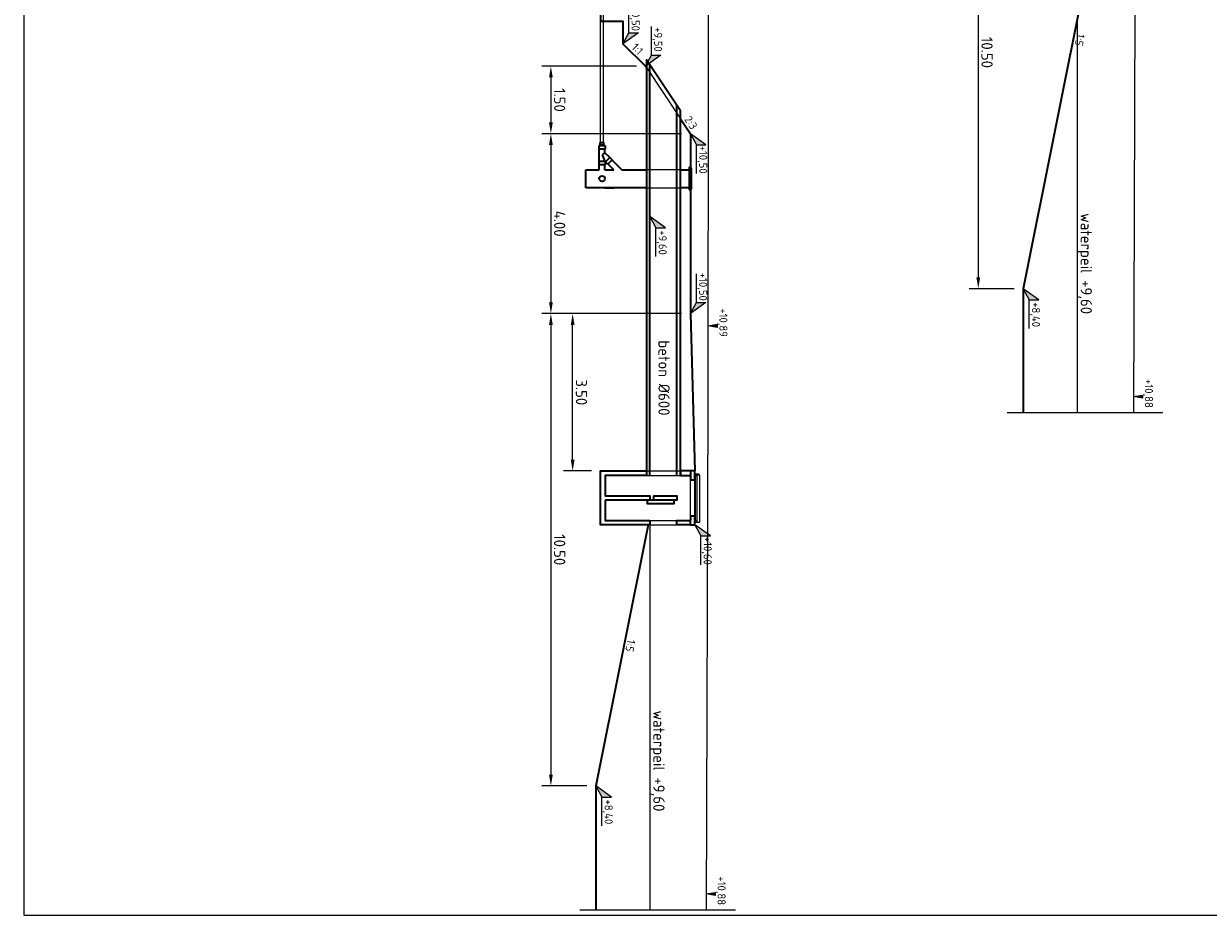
# Model space of a CAD drawing. Header units: metres. Extents: x 232680 to 233262, y 554200 to 554550.
# Tile 91 of 254: x 232711 to 232738, y 554442 to 554462. Entities that reach past the tile are written whole.
import ezdxf
from ezdxf.enums import TextEntityAlignment as Align

# ---------------------------------------------------------------- set-up
doc = ezdxf.new("R2010")
doc.units = ezdxf.units.M
doc.linetypes.add('NLCS-HIDDEN', pattern=[4, 2, -2])
doc.linetypes.add('XX-AFBREEK', pattern=[7, 4, -1, 1, -1])
doc.layers.get('Defpoints').update_dxf_attribs({"color": 241})
for name, color, linetype, lineweight in [('B-WE-GW-MAAIVELD-G', 252, 'GW-MAAIVELD', 18), ('B-WE-GW-MAAIVELD-GD', 252, 'Continuous', 18), ('N-WE-GW-MAAIVELD-035-GD', 7, 'Continuous', 35), ('N-WE-GW-MAAIVELD-GH', 7, 'NLCS-HIDDEN', 13), ('N-WE-GW-WATERGANG_WATERLIJN-GD', 150, 'AL-WATERLIJN', 18), ('N-WE-RI-DRAINAGE_DRAIN_PP_65-GD', 74, 'Continuous', 25), ('N-WE-RI-PUT_018-GH', 7, 'NLCS-HIDDEN', 18), ('N-WE-RI-PUT_025-GD', 7, 'Continuous', 25), ('N-WE-RI-PUT_035-GD', 7, 'Continuous', 35), ('N-WE-RI-PUT_PUTAFDEKKING-013-G', 251, 'Continuous', 13), ('N-WE-RI-PUT_PUTAFDEKKING-018-G', 7, 'Continuous', 18), ('N-WE-WH-DUIKER_BETON-GD', 150, 'Continuous', 35), ('X-XX-AL-AFBREEKLIJN-G', 7, 'XX-AFBREEK', 13), ('X-XX-AL-HOOGTELABEL-S', 7, 'Continuous', 25), ('X-XX-AL-NAP-M', 7, 'Continuous', 18), ('X-XX-AL-NAP-T18', 7, 'Continuous', 18), ('X-XX-AL-T18-z', 7, 'Continuous', 18)]:
    doc.layers.add(name, color=color, linetype=linetype, lineweight=lineweight)
doc.styles.add('NLCS-ISO', font='NLCS-ISO.ttf')
doc.styles.add('NLCS-ISO-ANNOTATIEF-T18', font='NLCS-ISO.ttf', dxfattribs={"height": 1.8})
doc.styles.add('NLCS-ISO-ANNOTATIEF-T25', font='NLCS-ISO.ttf', dxfattribs={"height": 2.5})
doc.linetypes.add('AL-WATERLIJN', pattern='A,20,[32,NLCS.shx,S=1.5,R=0,X=0,Y=0],20', length=40)
doc.linetypes.add('GW-MAAIVELD', pattern='A,12,[40,NLCS.SHX,S=1,R=0,X=0,Y=-0.5],12', length=24)
doc.dimstyles.new('NLCS-ANNOTATIEF-T25-PIJL', dxfattribs={"dimtxt": 2.5, "dimasz": 2.5, "dimexe": 2, "dimexo": 2, "dimgap": 0.7, "dimtad": 1, "dimzin": 0, "dimdsep": 46, "dimtxsty": 'NLCS-ISO-ANNOTATIEF-T25', "dimcen": 0, "dimdle": 2, "dimclrd": 256, "dimclre": 256, "dimclrt": 256, "dimazin": 0, "dimtfac": 1, "dimtofl": 0, "dimtmove": 1, "dimatfit": 0, "dimfxl": 2, "dimtfillclr": 254, "dimtolj": 1, "dimtzin": 0, "dimlwd": 13, "dimlwe": 9, "dimarcsym": 0})

# ---------------------------------------------------------------- blocks, each defined once
blk = doc.blocks.new('SAL-HOOGTELABEL_02-SO')
for p, q in [((2.46, 3.44), (0, 0)), ((2.46, 1.31), (2.46, 3.44)), ((0, 0), (2.46, 1.31)), ((8.84, 1.31), (2.46, 1.31))]:
    blk.add_line(p, q)
blk.add_solid([(2.46, 3.44), (0, 0), (2.46, 1.31)])
at = {"style": 'NLCS-ISO'}
blk.add_attdef('...', text='', height=1.8, dxfattribs=at).set_placement((5.77, 2.62), align=Align.MIDDLE)
blk = doc.blocks.new('Blok - Peilmaat randverharding')
at = {"color": 0}
for p, q in [((-0.6, 3.5), (0.6, 3.5)), ((0, 0), (-0.6, 3.5)), ((-0.4, 3.5), (0.4, 3.5)), ((0, 0.7), (-0.4, 3.5)), ((-0.2, 3.5), (0.2, 3.5)), ((0, 1.75), (-0.2, 3.5)), ((0.6, 3.5), (0, 0)), ((0.4, 3.5), (0, 0.7)), ((0.2, 3.5), (0, 1.75))]:
    blk.add_line(p, q, dxfattribs=at)
blk = doc.blocks.new('*D122')
at = {"layer": 'Defpoints', "color": 0, "transparency": 16777216}
for p in [(232735.734, 554466.901), (232732.631, 554456.397), (232733.633, 554456.397)]:
    blk.add_point(p, dxfattribs=at)
at = {"layer": 'X-XX-AL-NAP-M', "linetype": 'Continuous', "lineweight": 9, "transparency": 16777216}
for p, q in [((232735.534, 554466.901), (232732.431, 554466.901)), ((232733.433, 554456.397), (232732.431, 554456.397))]:
    blk.add_line(p, q, dxfattribs=at)
at = {"layer": 'X-XX-AL-NAP-M', "linetype": 'Continuous', "lineweight": 13, "transparency": 16777216}
blk.add_line((232732.631, 554466.651), (232732.631, 554456.647), dxfattribs=at)
at = {"layer": 'X-XX-AL-NAP-M', "transparency": 16777216}
for points in [[(232732.59, 554466.651), (232732.673, 554466.651), (232732.631, 554466.901)], [(232732.59, 554456.647), (232732.673, 554456.647), (232732.631, 554456.397)]]:
    blk.add_solid(points, dxfattribs=at)
at = {"layer": 'X-XX-AL-NAP-M', "transparency": 16777216, "insert": (232732.826, 554461.649), "char_height": 0.25, "attachment_point": 5, "rotation": 270, "style": 'NLCS-ISO-ANNOTATIEF-T25'}
blk.add_mtext('\\A1;10.50', dxfattribs=at)
blk = doc.blocks.new('SAL-HOOGTELABEL_01-SO')
for p, q in [((-2.46, 1.31), (-2.46, 3.44)), ((-2.46, 3.44), (0, 0)), ((-2.46, 1.31), (-8.84, 1.31)), ((0, 0), (-2.46, 1.31))]:
    blk.add_line(p, q)
blk.add_solid([(-2.46, 3.44), (-2.46, 1.31), (0, 0)])
at = {"style": 'NLCS-ISO'}
blk.add_attdef('...', text='', height=1.8, dxfattribs=at).set_placement((-5.96, 2.61), align=Align.MIDDLE)
blk = doc.blocks.new('*D123')
at = {"layer": 'Defpoints', "color": 0, "transparency": 16777216}
for p in [(232725.234, 554461.343), (232723.131, 554459.843), (232726.234, 554459.843)]:
    blk.add_point(p, dxfattribs=at)
at = {"layer": 'X-XX-AL-NAP-M', "linetype": 'Continuous', "lineweight": 9, "transparency": 16777216}
for p, q in [((232725.034, 554461.343), (232722.931, 554461.343)), ((232726.034, 554459.843), (232722.931, 554459.843))]:
    blk.add_line(p, q, dxfattribs=at)
at = {"layer": 'X-XX-AL-NAP-M', "linetype": 'Continuous', "lineweight": 13, "transparency": 16777216}
blk.add_line((232723.131, 554461.093), (232723.131, 554460.093), dxfattribs=at)
at = {"layer": 'X-XX-AL-NAP-M', "transparency": 16777216}
for points in [[(232723.09, 554461.093), (232723.173, 554461.093), (232723.131, 554461.343)], [(232723.09, 554460.093), (232723.173, 554460.093), (232723.131, 554459.843)]]:
    blk.add_solid(points, dxfattribs=at)
at = {"layer": 'X-XX-AL-NAP-M', "transparency": 16777216, "insert": (232723.326, 554460.593), "char_height": 0.25, "attachment_point": 5, "rotation": 270, "style": 'NLCS-ISO-ANNOTATIEF-T25'}
blk.add_mtext('\\A1;1.50', dxfattribs=at)
blk = doc.blocks.new('*D124')
at = {"layer": 'Defpoints', "color": 0, "transparency": 16777216}
for p in [(232726.234, 554459.843), (232723.131, 554455.843), (232726.234, 554455.843)]:
    blk.add_point(p, dxfattribs=at)
at = {"layer": 'X-XX-AL-NAP-M', "linetype": 'Continuous', "lineweight": 9, "transparency": 16777216}
for p, q in [((232726.034, 554459.843), (232722.931, 554459.843)), ((232726.034, 554455.843), (232722.931, 554455.843))]:
    blk.add_line(p, q, dxfattribs=at)
at = {"layer": 'X-XX-AL-NAP-M', "linetype": 'Continuous', "lineweight": 13, "transparency": 16777216}
blk.add_line((232723.131, 554459.593), (232723.131, 554456.093), dxfattribs=at)
at = {"layer": 'X-XX-AL-NAP-M', "transparency": 16777216}
for points in [[(232723.09, 554459.593), (232723.173, 554459.593), (232723.131, 554459.843)], [(232723.09, 554456.093), (232723.173, 554456.093), (232723.131, 554455.843)]]:
    blk.add_solid(points, dxfattribs=at)
at = {"layer": 'X-XX-AL-NAP-M', "transparency": 16777216, "insert": (232723.326, 554457.843), "char_height": 0.25, "attachment_point": 5, "rotation": 270, "style": 'NLCS-ISO-ANNOTATIEF-T25'}
blk.add_mtext('\\A1;4.00', dxfattribs=at)
blk = doc.blocks.new('*D125')
at = {"layer": 'Defpoints', "color": 0, "transparency": 16777216}
for p in [(232726.234, 554455.843), (232723.131, 554445.339), (232724.133, 554445.339)]:
    blk.add_point(p, dxfattribs=at)
at = {"layer": 'X-XX-AL-NAP-M', "linetype": 'Continuous', "lineweight": 9, "transparency": 16777216}
for p, q in [((232726.034, 554455.843), (232722.931, 554455.843)), ((232723.933, 554445.339), (232722.931, 554445.339))]:
    blk.add_line(p, q, dxfattribs=at)
at = {"layer": 'X-XX-AL-NAP-M', "linetype": 'Continuous', "lineweight": 13, "transparency": 16777216}
blk.add_line((232723.131, 554455.593), (232723.131, 554445.589), dxfattribs=at)
at = {"layer": 'X-XX-AL-NAP-M', "transparency": 16777216}
for points in [[(232723.09, 554455.593), (232723.173, 554455.593), (232723.131, 554455.843)], [(232723.09, 554445.589), (232723.173, 554445.589), (232723.131, 554445.339)]]:
    blk.add_solid(points, dxfattribs=at)
at = {"layer": 'X-XX-AL-NAP-M', "transparency": 16777216, "insert": (232723.326, 554450.591), "char_height": 0.25, "attachment_point": 5, "rotation": 270, "style": 'NLCS-ISO-ANNOTATIEF-T25'}
blk.add_mtext('\\A1;10.50', dxfattribs=at)
blk = doc.blocks.new('*D126')
at = {"layer": 'Defpoints', "color": 0, "transparency": 16777216}
for p in [(232723.615, 554455.843), (232726.234, 554455.843), (232724.234, 554452.343)]:
    blk.add_point(p, dxfattribs=at)
at = {"layer": 'X-XX-AL-NAP-M', "linetype": 'Continuous', "lineweight": 9, "transparency": 16777216}
for p, q in [((232726.034, 554455.843), (232723.415, 554455.843)), ((232724.034, 554452.343), (232723.415, 554452.343))]:
    blk.add_line(p, q, dxfattribs=at)
at = {"layer": 'X-XX-AL-NAP-M', "linetype": 'Continuous', "lineweight": 13, "transparency": 16777216}
blk.add_line((232723.615, 554452.593), (232723.615, 554455.593), dxfattribs=at)
at = {"layer": 'X-XX-AL-NAP-M', "transparency": 16777216}
for points in [[(232723.574, 554455.593), (232723.657, 554455.593), (232723.615, 554455.843)], [(232723.574, 554452.593), (232723.657, 554452.593), (232723.615, 554452.343)]]:
    blk.add_solid(points, dxfattribs=at)
at = {"layer": 'X-XX-AL-NAP-M', "transparency": 16777216, "insert": (232723.81, 554454.093), "char_height": 0.25, "attachment_point": 5, "rotation": 270, "style": 'NLCS-ISO-ANNOTATIEF-T25'}
blk.add_mtext('\\A1;3.50', dxfattribs=at)
blk = doc.blocks.new('SRI-PUT_PUTAFDEKKING-ZAZ-LANGS')
at = {"layer": 'N-WE-RI-PUT_PUTAFDEKKING-013-G', "flags": 128}
blk.add_lwpolyline([(0.627, 0.002), (-0.627, 0.002), (-0.627, 0), (0.627, 0), (0.627, 0.002)], dxfattribs=at)
at = {"layer": 'N-WE-RI-PUT_PUTAFDEKKING-018-G'}
for p, q in [((-0.665, 0.007), (-0.625, 0.007)), ((0.528, 0.002), (0.627, 0.002))]:
    blk.add_line(p, q, dxfattribs=at)
for points in [[(0.64, 0.047), (0.64, 0.09, 0.414214), (0.633, 0.097), (-0.678, 0.097, 0.414214), (-0.685, 0.09), (-0.685, 0.047), (-0.685, 0.047), (0.64, 0.047)], [(-0.665, 0.007, -0.414214), (-0.675, 0.017), (-0.675, 0.047)], [(-0.618, 0.002, -0.414214), (-0.625, 0.009), (-0.625, 0.047)], [(0.618, 0.002, 0.414214), (0.625, 0.009), (0.625, 0.047)], [(0.645, 0.057), (0.645, 0.047), (0.625, 0.047), (0.625, 0.007), (0.665, 0.007, 0.414214)], [(0.66, 0.057, 1), (0.66, 0.087), (0.64, 0.087), (0.64, 0.057), (0.66, 0.057)], [(0.665, 0.007, 0.414214), (0.675, 0.017), (0.675, 0.072, 1)]]:
    blk.add_lwpolyline(points, format="xyb", dxfattribs=at)
blk.add_circle((0.66, 0.072), 0.0065, dxfattribs=at)

msp = doc.modelspace()

# ---------------------------------------------------------------- linework, layer by layer
at = {"layer": 'B-WE-GW-MAAIVELD-G', "flags": 128}
for points in [[(232736.138, 554475.769), (232736.13, 554472.585), (232736.123, 554464.876), (232736.082, 554453.643)], [(232726.638, 554464.711), (232726.63, 554461.528), (232726.623, 554453.818), (232726.582, 554442.585)]]:
    msp.add_lwpolyline(points, dxfattribs=at)
at = {"layer": 'Defpoints'}
msp.add_lwpolyline([(232739.146, 554487.918), (232711.412, 554487.918), (232711.412, 554442.463), (232739.146, 554442.463)], close=True, dxfattribs=at)
at = {"layer": 'N-WE-GW-MAAIVELD-035-GD'}
for points in [[(232733.734, 554478.172), (232733.734, 554473.401), (232734.234, 554473.401), (232734.234, 554473.206), (232734.234, 554472.901), (232734.734, 554472.401), (232735.734, 554470.901), (232735.734, 554466.901), (232733.633, 554456.397), (232733.633, 554453.643)], [(232724.234, 554467.114), (232724.234, 554462.343), (232724.734, 554462.343), (232724.734, 554462.148), (232724.734, 554461.843), (232725.234, 554461.343), (232725.253, 554461.314)], [(232726.013, 554460.174), (232726.234, 554459.843), (232726.234, 554459.093)], [(232726.234, 554458.593), (232726.234, 554455.843), (232726.334, 554452.343)], [(232725.294, 554451.143), (232724.133, 554445.339), (232724.133, 554442.585)]]:
    msp.add_lwpolyline(points, dxfattribs=at)
at = {"layer": 'N-WE-GW-MAAIVELD-GH'}
msp.add_lwpolyline([(232725.253, 554461.314), (232726.013, 554460.174)], dxfattribs=at)
at = {"layer": 'N-WE-GW-WATERGANG_WATERLIJN-GD', "lineweight": 18, "ltscale": 0.33, "flags": 128}
for points in [[(232734.833, 554462.397), (232734.833, 554453.643)], [(232725.333, 554451.143), (232725.333, 554442.585)]]:
    msp.add_lwpolyline(points, dxfattribs=at)
at = {"layer": 'N-WE-RI-DRAINAGE_DRAIN_PP_65-GD', "flags": 128}
for points in [[(232724.234, 554459.648), (232724.234, 554467.114)], [(232724.299, 554459.648), (232724.299, 554467.049)]]:
    msp.add_lwpolyline(points, dxfattribs=at)
at = {"layer": 'N-WE-RI-PUT_018-GH', "ltscale": 0.5}
msp.add_line((232725.253, 554452.343), (232726.013, 554452.343), dxfattribs=at)
at = {"layer": 'N-WE-RI-PUT_018-GH', "ltscale": 0.5, "flags": 128}
for points in [[(232726.013, 554459.043), (232725.253, 554459.043)], [(232725.253, 554458.643), (232726.013, 554458.643)]]:
    msp.add_lwpolyline(points, dxfattribs=at)
at = {"layer": 'N-WE-RI-PUT_025-GD'}
for p, q in [((232725.253, 554452.243), (232726.013, 554452.243)), ((232726.231, 554451.343), (232726.233, 554452.143)), ((232726.334, 554452.143), (232726.334, 554451.343)), ((232725.333, 554451.243), (232725.933, 554451.243)), ((232725.333, 554451.143), (232725.933, 554451.143))]:
    msp.add_line(p, q, dxfattribs=at)
at = {"layer": 'N-WE-RI-PUT_035-GD'}
for p, q in [((232726.233, 554452.143), (232726.334, 554452.143)), ((232726.232, 554451.343), (232726.334, 554451.343))]:
    msp.add_line(p, q, dxfattribs=at)
for points in [[(232724.201, 554459.573), (232724.221, 554459.598)], [(232724.201, 554459.498), (232724.201, 554459.573)], [(232724.336, 554459.573), (232724.201, 554459.573)], [(232724.221, 554459.648), (232724.221, 554459.598)], [(232724.221, 554459.648), (232724.311, 554459.648)], [(232724.221, 554459.598), (232724.311, 554459.598)], [(232724.311, 554459.598), (232724.311, 554459.648)], [(232724.336, 554459.573), (232724.311, 554459.598)], [(232724.336, 554459.573), (232724.336, 554459.498)], [(232724.336, 554459.498), (232724.201, 554459.498)], [(232724.206, 554459.228), (232724.206, 554459.498)], [(232724.331, 554459.418), (232724.277, 554459.38)], [(232724.331, 554459.241), (232724.277, 554459.38)], [(232724.331, 554459.418), (232724.331, 554459.498)], [(232724.439, 554459.311), (232724.331, 554459.418)], [(232724.347, 554459.219), (232724.442, 554459.314)], [(232724.495, 554459.261), (232724.442, 554459.314)], [(232723.906, 554459.043), (232724.206, 554459.043)], [(232723.906, 554458.643), (232723.906, 554459.043)], [(232724.201, 554459.153), (232724.201, 554459.228)], [(232724.336, 554459.228), (232724.201, 554459.228)], [(232724.336, 554459.153), (232724.201, 554459.153)], [(232724.206, 554459.043), (232724.206, 554459.153)], [(232724.331, 554459.043), (232724.331, 554459.153)], [(232724.331, 554459.043), (232724.53, 554459.043)], [(232724.336, 554459.228), (232724.336, 554459.153)], [(232724.4, 554459.166), (232724.347, 554459.219)], [(232724.4, 554459.166), (232724.495, 554459.261)], [(232724.53, 554459.043), (232724.403, 554459.169)], [(232724.706, 554459.043), (232724.492, 554459.258)], [(232724.706, 554459.043), (232725.253, 554459.043)], [(232726.013, 554459.043), (232726.204, 554459.043)], [(232725.253, 554458.643), (232723.906, 554458.643)], [(232724.331, 554458.643), (232724.53, 554458.643)], [(232726.204, 554458.643), (232726.013, 554458.643)]]:
    msp.add_lwpolyline(points, dxfattribs=at)
msp.add_lwpolyline([(232726.204, 554458.593), (232726.234, 554458.593, 0.414214), (232726.254, 554458.613), (232726.254, 554459.073, 0.414214), (232726.234, 554459.093), (232726.204, 554459.093)], format="xyb", close=True, dxfattribs=at)
at = {"layer": 'N-WE-RI-PUT_035-GD', "flags": 128}
for points in [[(232725.333, 554451.243), (232725.333, 554451.143), (232724.234, 554451.143), (232724.234, 554452.343), (232725.253, 554452.343), (232725.253, 554452.243), (232724.334, 554452.243), (232724.334, 554451.793), (232725.333, 554451.793), (232725.333, 554451.693), (232724.334, 554451.693)], [(232726.234, 554452.343), (232726.013, 554452.343), (232726.013, 554452.243), (232726.234, 554452.243)], [(232726.334, 554452.143), (232726.334, 554452.343), (232726.234, 554452.343), (232726.233, 554452.143)], [(232724.334, 554451.693), (232724.334, 554451.243), (232725.333, 554451.243)], [(232725.423, 554451.693), (232725.423, 554451.793), (232725.933, 554451.793), (232725.933, 554451.693), (232725.423, 554451.693)], [(232726.23, 554451.143), (232725.933, 554451.143), (232725.933, 554451.243), (232726.23, 554451.243)], [(232726.231, 554451.343), (232726.23, 554451.143), (232726.334, 554451.144), (232726.334, 554451.343)]]:
    msp.add_lwpolyline(points, dxfattribs=at)
msp.add_lwpolyline([(232725.868, 554451.693), (232725.268, 554451.693), (232725.268, 554451.623), (232725.868, 554451.623)], close=True, dxfattribs=at)
at = {"layer": 'N-WE-RI-PUT_035-GD'}
msp.add_circle((232724.268, 554458.845), 0.0625, dxfattribs=at)
at = {"layer": 'N-WE-WH-DUIKER_BETON-GD', "flags": 128}
for points in [[(232726.013, 554452.243), (232726.013, 554460.354), (232725.253, 554461.483), (232725.253, 554452.243)], [(232725.333, 554452.243), (232725.333, 554461.364)], [(232725.933, 554452.243), (232725.933, 554460.473)]]:
    msp.add_lwpolyline(points, dxfattribs=at)
at = {"layer": 'X-XX-AL-AFBREEKLIJN-G', "ltscale": 1.5}
for points in [[(232733.272, 554453.643), (232736.732, 554453.643)], [(232723.772, 554442.585), (232727.232, 554442.585)]]:
    msp.add_lwpolyline(points, dxfattribs=at)

# ---------------------------------------------------------------- block references
at = {"layer": 'B-WE-GW-MAAIVELD-GD', "xscale": 0.05714285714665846, "yscale": 0.05714285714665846, "zscale": 0.05714285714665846, "rotation": 270}
for p in [(232726.624, 554455.571), (232736.083, 554453.996), (232726.583, 554442.938)]:
    msp.add_blockref('Blok - Peilmaat randverharding', p, dxfattribs=at)
at = {"layer": 'N-WE-RI-PUT_035-GD', "xscale": -0.8, "rotation": 270}
msp.add_blockref('SRI-PUT_PUTAFDEKKING-ZAZ-LANGS', (232726.334, 554451.743), dxfattribs=at)
at = {"layer": 'X-XX-AL-HOOGTELABEL-S', "xscale": 0.1, "yscale": 0.1, "zscale": 0.1, "rotation": 270}
for name, p, values in [('SAL-HOOGTELABEL_01-SO', (232724.734, 554461.843), {'...': '+10,50'}), ('SAL-HOOGTELABEL_01-SO', (232725.234, 554461.343), {'...': '+9,50'}), ('SAL-HOOGTELABEL_02-SO', (232726.234, 554459.843), {'...': '+10,50'}), ('SAL-HOOGTELABEL_02-SO', (232725.333, 554457.999), {'...': '+9,60'}), ('SAL-HOOGTELABEL_01-SO', (232726.234, 554455.843), {'...': '+10,50'}), ('SAL-HOOGTELABEL_02-SO', (232733.633, 554456.397), {'...': '+8,40'}), ('SAL-HOOGTELABEL_02-SO', (232726.334, 554451.144), {'...': '+10,60'}), ('SAL-HOOGTELABEL_02-SO', (232724.133, 554445.339), {'...': '+8,40'})]:
    msp.add_blockref(name, p, dxfattribs=at).add_auto_attribs(values)

# ---------------------------------------------------------------- texts
at = {"layer": 'B-WE-GW-MAAIVELD-GD', "style": 'NLCS-ISO'}
for s, p in [('+10,89', (232726.822, 554455.642)), ('+10,88', (232736.281, 554454.067)), ('+10,88', (232726.781, 554443.009))]:
    msp.add_text(s, height=0.18, rotation=270, dxfattribs=at).set_placement(p, align=Align.BOTTOM_CENTER)
at = {"layer": 'X-XX-AL-NAP-T18', "style": 'NLCS-ISO-ANNOTATIEF-T18'}
for s, rotation, p in [('1:5', 258.7339, (232734.748, 554461.956)), ('1:1', 315, (232724.953, 554461.624)), ('2:3', 303.6901, (232726.124, 554460.009)), ('1:5', 258.7339, (232724.757, 554448.485))]:
    msp.add_text(s, height=0.18, rotation=rotation, dxfattribs=at).set_placement(p, align=Align.BOTTOM_CENTER)
at = {"layer": 'X-XX-AL-T18-z', "style": 'NLCS-ISO'}
for s, p in [('waterpeil +9,60', (232734.833, 554456.954)), ('beton %%C600', (232725.446, 554454.412)), ('waterpeil +9,60', (232725.333, 554445.896))]:
    msp.add_text(s, height=0.25, rotation=270, dxfattribs=at).set_placement(p, align=Align.BOTTOM_CENTER)

# ---------------------------------------------------------------- dimensions: what is measured, and where the dimension line sits
at = {"layer": 'X-XX-AL-NAP-M'}
for base, p1, p2, angle, picture, middle in [((232732.631, 554456.397), (232735.734, 554466.901), (232733.633, 554456.397), 270, '*D122', (232732.826, 554461.649)), ((232723.131, 554459.843), (232725.234, 554461.343), (232726.234, 554459.843), 270, '*D123', (232723.326, 554460.593)), ((232723.131, 554455.843), (232726.234, 554459.843), (232726.234, 554455.843), 270, '*D124', (232723.326, 554457.843)), ((232723.131, 554445.339), (232726.234, 554455.843), (232724.133, 554445.339), 270, '*D125', (232723.326, 554450.591)), ((232723.615, 554455.843), (232724.234, 554452.343), (232726.234, 554455.843), 90, '*D126', (232723.81, 554454.093))]:
    dim = msp.add_linear_dim(base=base, p1=p1, p2=p2, angle=angle, dimstyle='NLCS-ANNOTATIEF-T25-PIJL', override={"dimtad": 4, "dimrnd": 0.05}, dxfattribs=at)
    dim.commit()
    dim.dimension.update_dxf_attribs({"geometry": picture, "text_midpoint": middle})

doc.saveas('drawing.dxf')
